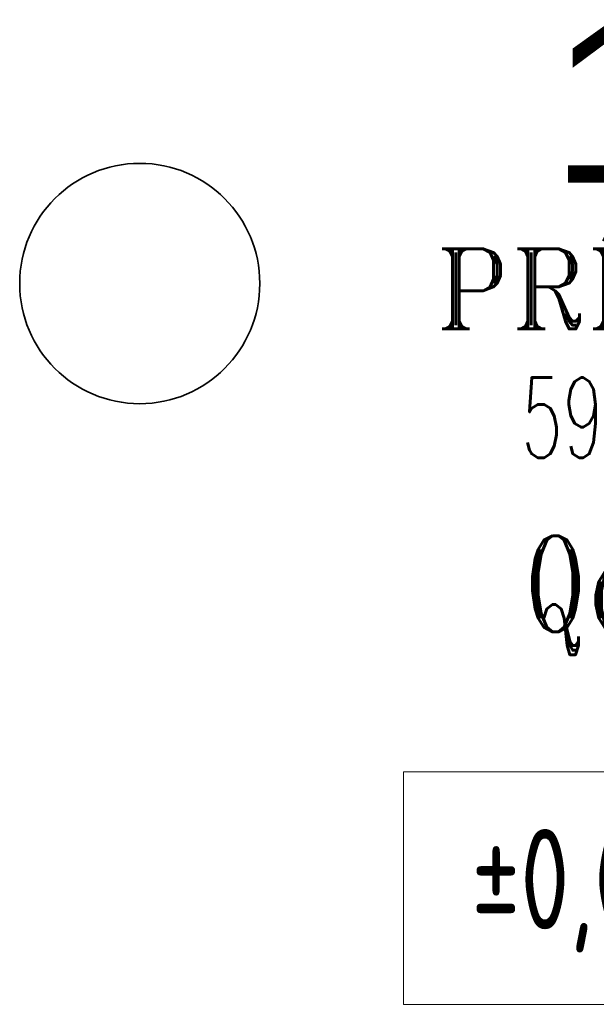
# Model space of a CAD drawing. Extents: x 1911006 to 2186114, y 709265 to 747216.
# Tile 64 of 256: x 1918796 to 1919517, y 736267 to 737496. Entities that reach past the tile are written whole.
import ezdxf

# ---------------------------------------------------------------- set-up
doc = ezdxf.new("R2010")
doc.units = 0
doc.header["$LTSCALE"] = 500
doc.header["$MEASUREMENT"] = 0
for name, color, linetype, lineweight in [('!_A_01_TENKÁ', 8, 'CONTINUOUS', 13), ('!_A_02_HRUBÁ', 255, 'CONTINUOUS', 35), ('A-AREA-IDEN', 2, 'CONTINUOUS', 9)]:
    doc.layers.add(name, color=color, linetype=linetype, lineweight=lineweight)
doc.layers.add('VZT', color=7, linetype='CONTINUOUS')
doc.styles.add('Arial_1', font='arial.ttf', dxfattribs={"height": 200})
doc.styles.add('Iso CP', font='isocp.shx', dxfattribs={"width": 0.8})
doc.styles.add('ROMANS', font='ROMANS.shx', dxfattribs={"width": 0.6, "height": 100})
doc.styles.add('ROMANT', font='romant', dxfattribs={"height": 300})

msp = doc.modelspace()

# ---------------------------------------------------------------- linework, layer by layer
at = {"layer": '!_A_01_TENKÁ', "color": 7}
msp.add_lwpolyline([(1919276.1, 736557.7), (1920728.3, 736557.7), (1920728.3, 736267.4), (1919276.1, 736267.4)], close=True, dxfattribs=at)
at = {"layer": '!_A_02_HRUBÁ', "color": 150, "true_color": 0x2994ff}
msp.add_circle((1918946.4, 737167.1), 150, dxfattribs=at)

# ---------------------------------------------------------------- texts
at = {"layer": '!_A_01_TENKÁ', "color": 7, "insert": (1919360.7, 736486.2), "char_height": 125, "width": 2949.009, "attachment_point": 1, "style": 'Iso CP'}
msp.add_mtext('±0,000 = 273,85 m.n.m.\\P', dxfattribs=at)
at = {"layer": 'A-AREA-IDEN', "color": 7, "style": 'Arial_1'}
msp.add_text('1.3', height=200, dxfattribs=at).set_placement((1919460.2, 737292.8))
at = {"layer": 'VZT', "style": 'ROMANT'}
msp.add_text('PRÍSTAVBA JEDÁLNE', height=100, dxfattribs=at).set_placement((1919315.6, 737110.5))
at = {"layer": 'VZT', "style": 'ROMANS', "width": 0.6}
msp.add_text('59,24m2', height=100, dxfattribs=at).set_placement((1919423.2, 736949.6))
at = {"layer": 'VZT', "color": 3, "style": 'ROMANT', "width": 0.7}
msp.add_text('Qch=7,2kW', height=120, dxfattribs=at).set_placement((1919426.2, 736732.3))

doc.saveas('drawing.dxf')
